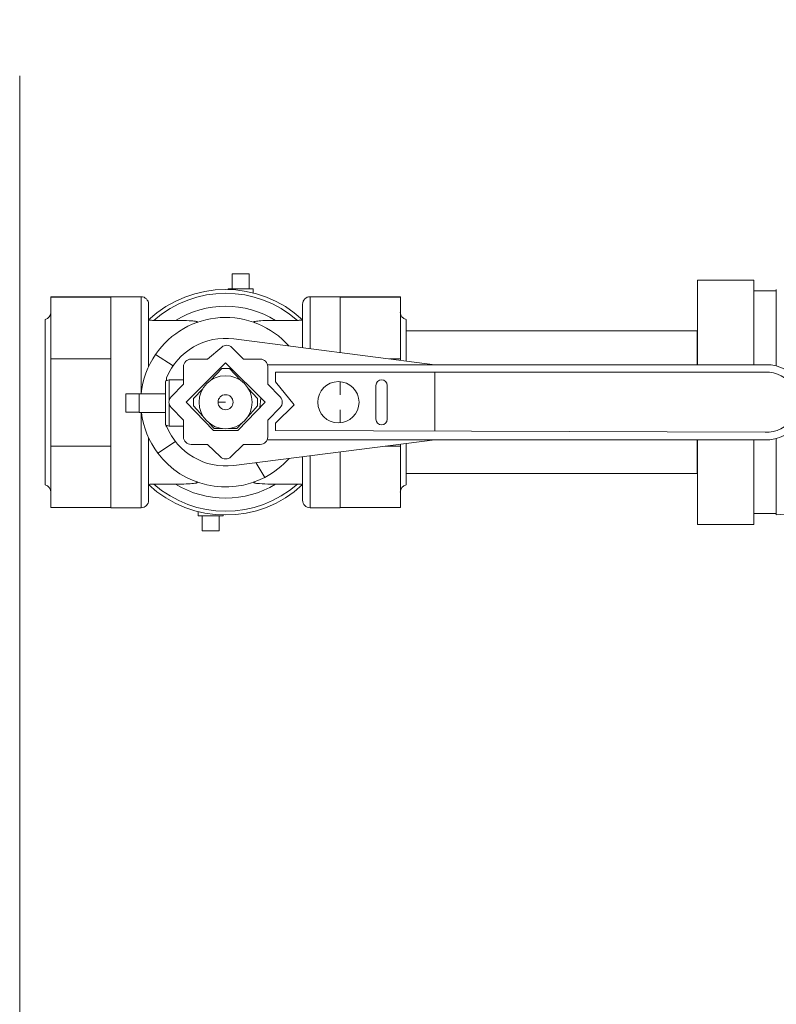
# Model space of a CAD drawing. Header units: inches. Extents: x 1 to 669, y 0 to 417.
# Tile 108 of 204: x 59 to 71, y 341 to 357. Entities that reach past the tile are written whole.
import ezdxf

# ---------------------------------------------------------------- set-up
doc = ezdxf.new("R2010")
doc.units = ezdxf.units.IN
doc.header["$LTSCALE"] = 12
doc.header["$MEASUREMENT"] = 0
doc.header["$PDMODE"] = 1
doc.layers.get('0').update_dxf_attribs({"linetype": 'CONTINUOUS'})
doc.layers.get('Defpoints').update_dxf_attribs({"linetype": 'CONTINUOUS'})
doc.layers.add('D', color=2, linetype='CONTINUOUS')
doc.layers.add('X', color=1, linetype='CONTINUOUS')
doc.styles.get("Standard").update_dxf_attribs({"font": 'SIMPLEX.SHX', "width": 0.875})
doc.dimstyles.new('STANDARD$0', dxfattribs={"dimscale": 32, "dimtxt": 0.09375, "dimasz": 0.0625, "dimexe": 0.03125, "dimexo": 0.03125, "dimgap": 0.03125, "dimtad": 1, "dimtih": 1, "dimtoh": 1, "dimdec": 4, "dimzin": 12, "dimdsep": 46, "dimlunit": 5, "dimtxsty": 'Standard', "dimcen": -0.03125, "dimclrd": 256, "dimclre": 256, "dimclrt": 256, "dimadec": 0, "dimazin": 0, "dimtfac": 0.875, "dimtdec": 4, "dimtofl": 0, "dimtmove": 0, "dimatfit": 3, "dimfxl": 1, "dimtolj": 1, "dimtzin": 12, "dimlwd": 13, "dimlwe": 13, "dimarcsym": 0})

# ---------------------------------------------------------------- blocks, each defined once
blk = doc.blocks.new('*D22')
at = {"layer": 'D', "lineweight": 13, "transparency": 16777216}
for p, q in [((58.984, 356.095), (58.984, 301.053)), ((158.971, 354.636), (158.971, 301.053)), ((60.984, 302.053), (156.971, 302.053))]:
    blk.add_line(p, q, dxfattribs=at)
at = {"layer": 'D', "transparency": 16777216}
for points in [[(60.984, 302.386), (60.984, 301.72), (58.984, 302.053)], [(156.971, 302.386), (156.971, 301.72), (158.971, 302.053)]]:
    blk.add_solid(points, dxfattribs=at)
at = {"layer": 'Defpoints', "color": 0, "transparency": 16777216}
for p in [(58.984, 357.095), (158.971, 355.636), (158.971, 302.053)]:
    blk.add_point(p, dxfattribs=at)
at = {"layer": 'D', "transparency": 16777216, "insert": (108.978, 304.553), "char_height": 3, "attachment_point": 5}
blk.add_mtext('\\A1;100{}{\\C2;%%p1}', dxfattribs=at)
blk = doc.blocks.new('GASTRAIN TOP')
at = {"layer": 'X', "lineweight": 0}
for p, q in [((-93.772, 372.218), (-93.772, 371.981)), ((-93.772, 372.218), (-93.506, 372.218)), ((-93.506, 372.218), (-93.506, 371.981)), ((-86.431, 370.782), (-86.431, 372.117)), ((-85.541, 372.117), (-86.431, 372.117)), ((-85.541, 370.782), (-85.541, 372.117)), ((-93.837, 371.981), (-93.441, 371.981)), ((-93.837, 371.968), (-93.837, 371.981)), ((-93.443, 371.915), (-93.441, 371.981)), ((-85.541, 371.946), (-85.185, 371.946)), ((-85.185, 370.763), (-85.185, 371.969)), ((-85.185, 371.946), (-85.185, 370.763)), ((-96.635, 371.851), (-96.635, 371.849)), ((-95.686, 371.851), (-96.635, 371.851)), ((-96.635, 371.849), (-96.635, 370.873)), ((-95.686, 371.849), (-96.635, 371.849)), ((-95.686, 371.854), (-95.686, 371.85)), ((-95.686, 371.854), (-95.211, 371.854)), ((-95.686, 371.85), (-95.686, 371.849)), ((-95.686, 371.849), (-95.686, 371.445)), ((-95.211, 370.324), (-95.211, 371.854)), ((-95.093, 371.736), (-95.093, 370.747)), ((-92.661, 371.05), (-92.661, 371.736)), ((-92.542, 371.854), (-92.542, 371.035)), ((-92.542, 371.854), (-92.067, 371.854)), ((-92.067, 371.854), (-92.067, 371.85)), ((-92.067, 371.851), (-91.118, 371.851)), ((-92.067, 371.85), (-92.067, 371.849)), ((-92.067, 371.849), (-92.067, 371.445)), ((-92.067, 371.849), (-91.118, 371.849)), ((-91.118, 371.851), (-91.118, 371.849)), ((-91.118, 371.849), (-91.118, 370.873)), ((-96.724, 368.884), (-96.724, 371.494)), ((-95.686, 371.445), (-95.686, 371.277)), ((-95.087, 371.494), (-95.093, 371.494)), ((-95.012, 371.482), (-94.667, 371.482)), ((-93.086, 371.482), (-92.742, 371.482)), ((-92.661, 371.494), (-92.667, 371.494)), ((-92.067, 371.445), (-92.067, 371.277)), ((-91.029, 370.84), (-91.029, 371.494)), ((-95.686, 371.277), (-95.686, 370.873)), ((-92.067, 371.277), (-92.067, 370.974)), ((-91.029, 371.316), (-91.025, 371.316)), ((-91.025, 371.316), (-91.025, 370.84)), ((-86.435, 371.316), (-91.025, 371.316)), ((-86.435, 371.316), (-86.435, 370.782)), ((-86.431, 371.316), (-86.435, 371.316)), ((-90.576, 370.782), (-93.748, 371.189)), ((-94.161, 370.87), (-93.936, 371.06)), ((-93.776, 371.053), (-93.592, 370.87)), ((-96.635, 370.873), (-96.635, 369.497)), ((-95.686, 370.873), (-96.635, 370.873)), ((-95.686, 370.873), (-95.686, 370.304)), ((-94.707, 370.762), (-94.981, 370.945)), ((-94.499, 370.189), (-93.877, 370.812)), ((-94.423, 370.87), (-94.161, 370.87)), ((-93.877, 370.812), (-93.254, 370.189)), ((-93.592, 370.87), (-93.33, 370.87)), ((-91.288, 370.873), (-91.118, 370.873)), ((-91.118, 370.873), (-91.118, 370.852)), ((-94.542, 370.474), (-94.542, 370.751)), ((-94.112, 370.535), (-93.936, 370.723)), ((-93.936, 370.723), (-93.817, 370.723)), ((-93.817, 370.723), (-93.641, 370.535)), ((-93.215, 370.782), (-85.346, 370.782)), ((-93.211, 370.751), (-93.211, 370.474)), ((-93.09, 370.513), (-93.089, 370.663)), ((-93.089, 370.663), (-85.357, 370.663)), ((-90.576, 369.733), (-90.576, 370.663)), ((-94.827, 369.847), (-94.827, 370.505)), ((-94.808, 370.576), (-94.808, 370.525)), ((-94.542, 370.541), (-94.77, 370.541)), ((-94.77, 370.541), (-94.77, 370.209)), ((-92.793, 370.147), (-93.09, 370.513)), ((-92.067, 370.514), (-92.067, 370.304)), ((-94.738, 370.272), (-94.542, 370.474)), ((-94.381, 370.248), (-94.237, 370.401)), ((-93.516, 370.401), (-93.372, 370.248)), ((-93.211, 370.474), (-93.015, 370.272)), ((-91.504, 369.92), (-91.504, 370.454)), ((-91.326, 370.454), (-91.326, 369.92)), ((-95.686, 370.304), (-95.686, 370.067)), ((-95.449, 370.322), (-95.449, 370.03)), ((-95.242, 370.322), (-95.449, 370.322)), ((-95.242, 370.322), (-95.242, 370.324)), ((-94.827, 370.324), (-95.242, 370.324)), ((-95.242, 370.322), (-95.242, 370.202)), ((-95.242, 370.149), (-95.242, 370.202)), ((-94.069, 369.745), (-94.499, 370.189)), ((-94.381, 370.13), (-94.381, 370.248)), ((-93.877, 370.189), (-93.995, 370.189)), ((-93.254, 370.189), (-93.684, 369.745)), ((-93.372, 370.248), (-93.372, 370.13)), ((-93.335, 370.105), (-93.32, 370.255)), ((-95.686, 370.067), (-95.686, 369.497)), ((-95.242, 370.03), (-95.449, 370.03)), ((-95.242, 370.149), (-95.242, 370.03)), ((-95.242, 370.027), (-95.242, 370.03)), ((-94.827, 370.027), (-95.242, 370.027)), ((-95.211, 368.524), (-95.211, 370.027)), ((-94.77, 370.169), (-94.77, 369.811)), ((-94.542, 369.904), (-94.738, 370.107)), ((-94.231, 369.966), (-94.381, 370.13)), ((-93.372, 370.13), (-93.522, 369.966)), ((-93.015, 370.107), (-93.211, 369.904)), ((-93.089, 369.86), (-92.793, 370.147)), ((-92.067, 370.067), (-92.067, 369.864)), ((-94.542, 369.642), (-94.542, 369.904)), ((-93.211, 369.904), (-93.211, 369.642)), ((-94.808, 369.827), (-94.808, 369.809)), ((-94.77, 369.811), (-94.542, 369.811)), ((-94.055, 369.774), (-94.129, 369.855)), ((-93.684, 369.745), (-94.069, 369.745)), ((-93.929, 369.774), (-94.055, 369.774)), ((-93.699, 369.774), (-93.824, 369.774)), ((-93.624, 369.855), (-93.699, 369.774)), ((-93.09, 369.742), (-93.089, 369.86)), ((-85.363, 369.715), (-93.09, 369.742)), ((-95.093, 369.631), (-95.093, 368.642)), ((-94.669, 369.569), (-94.944, 369.383)), ((-93.749, 369.191), (-90.576, 369.597)), ((-85.367, 369.597), (-93.22, 369.597)), ((-86.435, 369.597), (-86.435, 369.062)), ((-86.431, 368.261), (-86.431, 369.597)), ((-85.541, 368.261), (-85.541, 369.597)), ((-85.185, 369.615), (-85.185, 368.432)), ((-85.185, 368.409), (-85.185, 369.615)), ((-96.635, 369.497), (-96.635, 368.526)), ((-95.686, 369.497), (-96.635, 369.497)), ((-95.686, 369.497), (-95.686, 369.096)), ((-94.161, 369.524), (-94.423, 369.524)), ((-93.959, 369.328), (-94.161, 369.524)), ((-93.592, 369.524), (-93.794, 369.328)), ((-93.33, 369.524), (-93.592, 369.524)), ((-92.067, 369.406), (-92.067, 369.096)), ((-91.353, 369.497), (-91.118, 369.497)), ((-91.118, 369.527), (-91.118, 369.497)), ((-91.118, 369.497), (-91.118, 368.526)), ((-91.029, 368.884), (-91.029, 369.539)), ((-91.025, 369.539), (-91.025, 369.062)), ((-92.661, 368.642), (-92.661, 369.33)), ((-92.542, 369.345), (-92.542, 368.524)), ((-95.686, 369.096), (-95.686, 368.928)), ((-93.399, 369.236), (-93.258, 369.002)), ((-92.067, 369.096), (-92.067, 368.928)), ((-91.029, 369.062), (-91.025, 369.062)), ((-86.435, 369.062), (-91.025, 369.062)), ((-86.431, 369.062), (-86.435, 369.062)), ((-95.686, 368.928), (-95.686, 368.526)), ((-95.087, 368.884), (-95.093, 368.884)), ((-94.667, 368.896), (-95.012, 368.896)), ((-92.742, 368.896), (-93.086, 368.896)), ((-92.661, 368.884), (-92.667, 368.884)), ((-92.067, 368.928), (-92.067, 368.526)), ((-95.686, 368.526), (-96.635, 368.526)), ((-95.686, 368.526), (-95.686, 368.524)), ((-95.686, 368.524), (-95.211, 368.524)), ((-92.542, 368.524), (-92.067, 368.524)), ((-92.067, 368.526), (-92.067, 368.524)), ((-92.067, 368.526), (-91.118, 368.526)), ((-94.31, 368.463), (-94.312, 368.397)), ((-93.916, 368.397), (-94.312, 368.397)), ((-94.247, 368.16), (-94.247, 368.397)), ((-93.981, 368.16), (-93.981, 368.397)), ((-93.916, 368.41), (-93.916, 368.397)), ((-85.541, 368.432), (-85.185, 368.432)), ((-93.981, 368.16), (-94.247, 368.16)), ((-85.541, 368.261), (-86.431, 368.261))]:
    blk.add_line(p, q, dxfattribs=at)
for centre, radius in [((-93.877, 370.189), 0.419), ((-92.097, 370.189), 0.326), ((-93.877, 370.189), 0.119)]:
    blk.add_circle(centre, radius, dxfattribs=at)
for centre, radius, start, end in [((-93.877, 370.189), 1.78, 46.9113, 133.0887), ((-93.877, 370.189), 1.72, 48.7235, 131.2765), ((-95.211, 371.736), 0.119, 0, 90), ((-92.542, 371.736), 0.119, 90, 180), ((-96.754, 371.609), 0.119, 284.3592, 360), ((-93.877, 370.189), 1.515, 58.563, 121.437), ((-91, 371.609), 0.119, 180, 255.6408), ((-93.877, 370.189), 1.338, 41.6164, 145.6045), ((-93.877, 370.189), 1.009, 82.6836, 157.4444), ((-93.86, 370.969), 0.119, 45.0883, 130.1427), ((-93.877, 370.189), 1.338, 145.6045, 174.1846), ((-94.423, 370.751), 0.119, 90, 180), ((-93.33, 370.751), 0.119, 360, 90), ((-85.334, 370.189), 0.593, 266.8113, 91.1784), ((-85.334, 370.189), 0.475, 266.5087, 92.8078), ((-94.77, 370.505), 0.057, 132.637, 180), ((-91.415, 370.454), 0.089, 0, 180), ((-94.653, 370.189), 0.119, 135.9331, 224.0669), ((-93.101, 370.189), 0.119, 315.9331, 44.0669), ((-93.877, 370.189), 1.338, 186.9349, 217.0457), ((-91.415, 369.92), 0.089, 180, 0), ((-94.77, 369.847), 0.057, 180, 230.761), ((-93.877, 370.189), 1.006, 202.1686, 277.2848), ((-94.423, 369.642), 0.119, 180, 270), ((-93.33, 369.642), 0.119, 270, 0), ((-93.877, 370.189), 1.338, 217.0457, 297.5213), ((-93.877, 369.413), 0.119, 225.9331, 314.0669), ((-93.877, 370.189), 1.338, 297.5213, 318.5342), ((-85.405, 372.121), 3.718, 273.388, 309.3023), ((-96.754, 368.769), 0.119, 0, 75.6408), ((-93.877, 370.189), 1.78, 226.9113, 313.0887), ((-93.877, 370.189), 1.72, 228.7235, 311.2765), ((-93.877, 370.189), 1.515, 238.563, 301.437), ((-91, 368.769), 0.119, 104.3592, 180), ((-95.211, 368.642), 0.119, 270, 360), ((-92.542, 368.642), 0.119, 180, 270)]:
    blk.add_arc(centre, radius, start, end, dxfattribs=at)
for centre, major_axis, ratio, start_param, end_param in [((-95.053, 371.487), (0.0397, -0.001), 0.096457, -3.239502, -3.200652), ((-92.7, 371.487), (-0.0397, -0.001), 0.096458, -3.082533, -3.043683), ((-94.769, 370.481), (0.0018, -0.0601), 0.947198, 3.113584, 3.859532), ((-94.769, 369.871), (-0.0018, -0.0601), 0.947198, -0.717939, 0.028009), ((-95.053, 368.89), (-0.0397, -0.001), 0.09646, 0.059061, 0.097912), ((-92.7, 368.89), (0.0397, -0.001), 0.096462, -0.097914, -0.059063)]:
    blk.add_ellipse(centre, major_axis=major_axis, ratio=ratio, start_param=start_param, end_param=end_param, dxfattribs=at)
for points, knots in [([(-95.093, 371.488), (-95.092, 371.488), (-95.092, 371.487), (-95.089, 371.487), (-95.086, 371.486), (-95.078, 371.485), (-95.072, 371.484), (-95.054, 371.483), (-95.042, 371.482), (-95.023, 371.482), (-95.017, 371.482), (-95.012, 371.482)], [-1.0613667, -1.0613667, -1.0613667, -1.0613667, -1.0359139, -1.0359139, -0.9916456, -0.9916456, -0.932016, -0.932016, -0.8522084, -0.8522084, -0.8187338, -0.8187338, -0.8187338, -0.8187338]), ([(-94.667, 371.482), (-94.643, 371.482), (-94.619, 371.482), (-94.526, 371.48), (-94.461, 371.478), (-94.391, 371.472), (-94.37, 371.47), (-94.344, 371.466), (-94.336, 371.464), (-94.326, 371.461), (-94.323, 371.459), (-94.321, 371.456), (-94.322, 371.454), (-94.326, 371.45), (-94.329, 371.448), (-94.335, 371.446), (-94.337, 371.445), (-94.338, 371.445)], [0.8172693, 0.8172693, 0.8172693, 0.8172693, 0.9324063, 0.9324063, 1.2701997, 1.2701997, 1.4097113, 1.4097113, 1.4797643, 1.4797643, 1.5255298, 1.5255298, 1.5658114, 1.5658114, 1.6143681, 1.6143681, 1.6286815, 1.6286815, 1.6286815, 1.6286815]), ([(-93.415, 371.445), (-93.421, 371.447), (-93.426, 371.449), (-93.431, 371.453), (-93.432, 371.455), (-93.431, 371.458), (-93.429, 371.46), (-93.422, 371.463), (-93.416, 371.464), (-93.399, 371.468), (-93.384, 371.47), (-93.34, 371.475), (-93.301, 371.477), (-93.206, 371.481), (-93.147, 371.482), (-93.086, 371.482)], [2.008865, 2.008865, 2.008865, 2.008865, 2.099744, 2.099744, 2.168323, 2.168323, 2.230894, 2.230894, 2.310984, 2.310984, 2.455028, 2.455028, 2.753943, 2.753943, 3.096418, 3.096418, 3.096418, 3.096418]), ([(-92.742, 371.482), (-92.733, 371.482), (-92.724, 371.482), (-92.704, 371.483), (-92.695, 371.483), (-92.68, 371.484), (-92.675, 371.485), (-92.667, 371.486), (-92.664, 371.487), (-92.661, 371.487), (-92.661, 371.488), (-92.661, 371.488)], [-0.2704947, -0.2704947, -0.2704947, -0.2704947, -0.2136309, -0.2136309, -0.1411168, -0.1411168, -0.0863621, -0.0863621, -0.0424334, -0.0424334, -0.0169054, -0.0169054, -0.0169054, -0.0169054]), ([(-95.012, 368.896), (-95.02, 368.896), (-95.029, 368.896), (-95.049, 368.895), (-95.058, 368.895), (-95.073, 368.894), (-95.078, 368.893), (-95.086, 368.892), (-95.089, 368.891), (-95.092, 368.89), (-95.092, 368.89), (-95.093, 368.89)], [-0.2704947, -0.2704947, -0.2704947, -0.2704947, -0.2136309, -0.2136309, -0.1411168, -0.1411168, -0.0863621, -0.0863621, -0.0424334, -0.0424334, -0.0169054, -0.0169054, -0.0169054, -0.0169054]), ([(-94.338, 368.933), (-94.332, 368.931), (-94.328, 368.929), (-94.322, 368.925), (-94.321, 368.923), (-94.323, 368.92), (-94.325, 368.918), (-94.331, 368.915), (-94.337, 368.914), (-94.355, 368.91), (-94.369, 368.908), (-94.413, 368.903), (-94.453, 368.901), (-94.547, 368.897), (-94.606, 368.896), (-94.667, 368.896)], [2.008865, 2.008865, 2.008865, 2.008865, 2.099744, 2.099744, 2.168323, 2.168323, 2.230894, 2.230894, 2.310984, 2.310984, 2.455028, 2.455028, 2.753943, 2.753943, 3.096418, 3.096418, 3.096418, 3.096418]), ([(-93.086, 368.896), (-93.11, 368.896), (-93.134, 368.896), (-93.227, 368.897), (-93.293, 368.9), (-93.362, 368.905), (-93.384, 368.907), (-93.409, 368.912), (-93.418, 368.914), (-93.427, 368.917), (-93.43, 368.919), (-93.432, 368.922), (-93.431, 368.924), (-93.428, 368.928), (-93.424, 368.93), (-93.418, 368.932), (-93.417, 368.933), (-93.415, 368.933)], [0.8172693, 0.8172693, 0.8172693, 0.8172693, 0.9324063, 0.9324063, 1.2701997, 1.2701997, 1.4097113, 1.4097113, 1.4797643, 1.4797643, 1.5255298, 1.5255298, 1.5658114, 1.5658114, 1.6143681, 1.6143681, 1.6286815, 1.6286815, 1.6286815, 1.6286815]), ([(-92.661, 368.89), (-92.661, 368.89), (-92.661, 368.89), (-92.664, 368.891), (-92.667, 368.892), (-92.675, 368.893), (-92.681, 368.894), (-92.699, 368.895), (-92.711, 368.896), (-92.73, 368.896), (-92.736, 368.896), (-92.742, 368.896)], [-1.0613667, -1.0613667, -1.0613667, -1.0613667, -1.0359139, -1.0359139, -0.9916456, -0.9916456, -0.932016, -0.932016, -0.8522084, -0.8522084, -0.8187338, -0.8187338, -0.8187338, -0.8187338])]:
    blk.add_open_spline(points, degree=3, knots=knots, dxfattribs=at)

msp = doc.modelspace()

# ---------------------------------------------------------------- block references
msp.add_blockref('GASTRAIN TOP', (156.11068, -19.24667))

# ---------------------------------------------------------------- dimensions: what is measured, and where the dimension line sits
at = {"layer": 'D'}
dim = msp.add_linear_dim(base=(158.97115, 302.0531), p1=(58.98388, 357.09545), p2=(158.97115, 355.63636), text='<>{}{\\C2;%%p1}', dimstyle='STANDARD$0', override={"dimdec": 0, "dimtp": 1, "dimtm": 1, "dimarcsym": 1}, dxfattribs=at)
dim.commit()
dim.dimension.update_dxf_attribs({"geometry": '*D22', "text_midpoint": (108.97752, 304.5531)})

doc.saveas('drawing.dxf')
